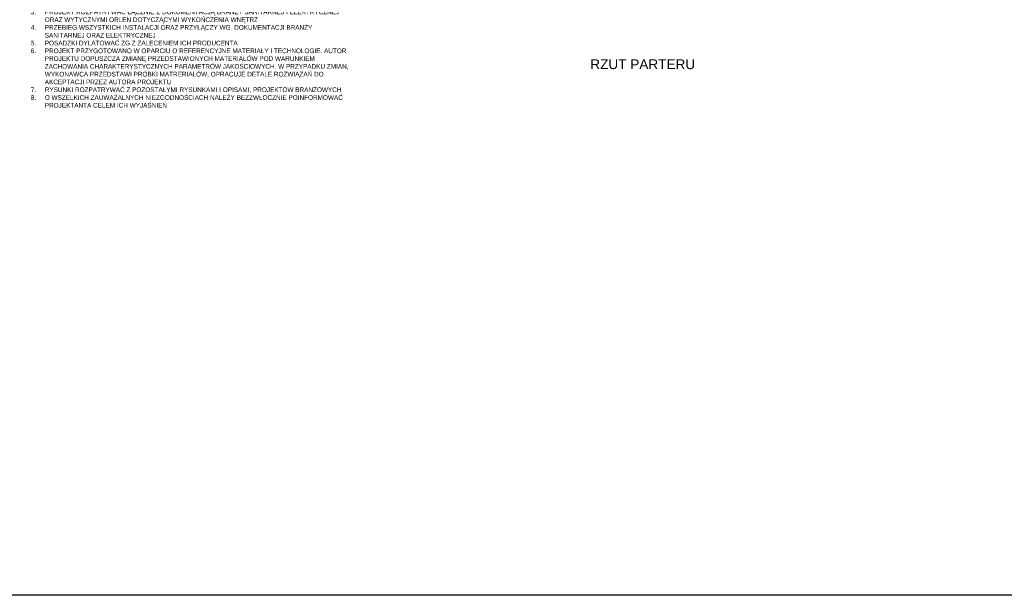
# Model space of a CAD drawing. Header units: centimetres. Extents: x 4120 to 19220, y -7417 to 180.
# Tile 7 of 223: x 7831 to 10364, y -7417 to -5937. Entities that reach past the tile are written whole.
import ezdxf

# ---------------------------------------------------------------- set-up
doc = ezdxf.new("R2010")
doc.units = ezdxf.units.CM
doc.layers.add('!UWAGI', color=6, linetype='Continuous', plot=False)
doc.layers.add('A_opisy', color=7, linetype='Continuous')
doc.styles.add('Arial', font='arial.ttf', dxfattribs={"height": 25})
doc.styles.add('em4_PB-100', font='simplex.shx', dxfattribs={"width": 0.7, "height": 15})

msp = doc.modelspace()

# ---------------------------------------------------------------- linework, layer by layer
at = {"layer": '!UWAGI'}
msp.add_lwpolyline([(19219.7, -7416.68), (4119.7, -7416.68), (4119.7, 180), (19219.7, 180)], close=True, dxfattribs=at)

# ---------------------------------------------------------------- texts
at = {"layer": 'A_opisy', "lineweight": 0, "style": 'Arial'}
msp.add_text('RZUT PARTERU', height=25, dxfattribs=at).set_placement((9299.16, -6063.91))
at = {"layer": 'A_opisy', "insert": (7860.01, -5850.88), "char_height": 12, "width": 682.8128, "attachment_point": 1, "rotation": 359.9994, "style": 'em4_PB-100'}
msp.add_mtext('\\fArial Narrow|b0|i0|c238;\\W1;UWAGI.\\P\\pxi-3,l3t3;1.^IWYMIARY SPRAWDZIĆ NA BUDOWIE\\P2.^IWSZYSTKIE ELEMENTY KONSTRUKCYJNE WG. DOKUMENTACJI KONSTRUKCJI\\P3.^IPROJEKT ROZPATRYWAĆ ŁĄCZNIE Z DOKUMENTACJĄ BRANŻY SANITARNEJ I ELEKTRYCZNEJ ORAZ WYTYCZNYMI ORLEN DOTYCZĄCYMI WYKOŃCZENIA WNĘTRZ\\P4.   ^IPRZEBIEG WSZYSTKICH INSTALACJI ORAZ PRZYŁĄCZY WG. DOKUMENTACJI BRANŻY SANITARNEJ ORAZ ELEKTRYCZNEJ\\P5.^IPOSADZKI DYLATOWAĆ ZG Z ZALECENIEM ICH PRODUCENTA\\P6.^IPROJEKT PRZYGOTOWANO W OPARCIU O REFERENCYJNE MATERIAŁY I TECHNOLOGIE. AUTOR PROJEKTU DOPUSZCZA ZMIANĘ PRZEDSTAWIONYCH MATERIAŁÓW POD WARUNKIEM ZACHOWANIA CHARAKTERYSTYCZNYCH PARAMETRÓW JAKOŚCIOWYCH. W PRZYPADKU ZMIAN, WYKONAWCA PRZEDSTAWI PRÓBKI MATRERIAŁÓW, OPRACUJE DETALE ROZWIĄZAŃ DO AKCEPTACJI PRZEZ AUTORA PROJEKTU\\P7.^IRYSUNKI ROZPATRYWAĆ Z POZOSTAŁYMI RYSUNKAMI I OPISAMI, PROJEKTÓW BRANŻOWYCH\\P8.^IO WSZELKICH ZAUWAŻALNYCH NIEZGODNOŚCIACH NALEŻY BEZZWŁOCZNIE POINFORMOWAĆ PROJEKTANTA CELEM ICH WYJAŚNIEŃ', dxfattribs=at)

doc.saveas('drawing.dxf')
